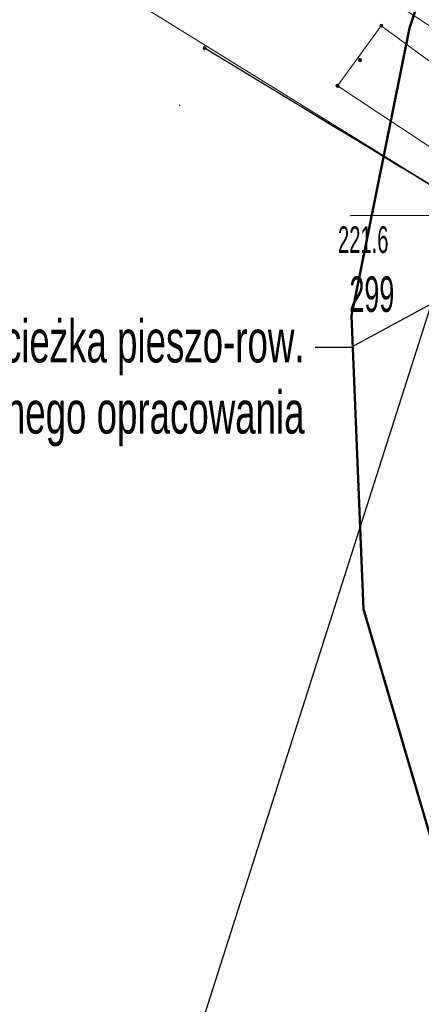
# Model space of a CAD drawing. Header units: metres. Extents: x 6599594 to 6600699, y 5687867 to 5691114.
# Tile 5 of 256: x 6599796 to 6599807, y 5688522 to 5688550. Entities that reach past the tile are written whole.
import ezdxf
from ezdxf import colors
from ezdxf.entities.mleader import LeaderData, LeaderLine
from ezdxf.enums import TextEntityAlignment as Align
from ezdxf.math import Vec2, Vec3

# ---------------------------------------------------------------- set-up
doc = ezdxf.new("R2010")
doc.units = ezdxf.units.M
doc.header["$MEASUREMENT"] = 0
for name, pattern in [('1', [0]), ('GUK', [2, 1.5, -0.5]), ('GUZ', [1, 0.5, -0.5]), ('L_0_06', [2, 1.5, -0.5]), ('UPT', [0])]:
    doc.linetypes.add(name, pattern=pattern)
doc.layers.get('0').update_dxf_attribs({"color": 253, "linetype": 'CONTINUOUS', "lineweight": 13})
for name, color, linetype, lineweight in [('_opis', 7, 'CONTINUOUS', 25), ('Dzialki', 130, '1', 30), ('Kontury', 252, 'GUK', 9), ('Numery_dzialek', 150, 'CONTINUOUS', 30), ('OT_Komunikacja', 7, 'CONTINUOUS', 0), ('pkt_sztuczny_i_naturalny', 7, 'CONTINUOUS', 5), ('Punkty', 7, 'CONTINUOUS', 9), ('UTTOC_T_2', 30, 'CONTINUOUS', 9), ('UTTPOM_L_0', 30, 'UPT', 9), ('Uzytki', 252, 'GUZ', 9), ('zakres', 1, 'CONTINUOUS', 50)]:
    doc.layers.add(name, color=color, linetype=linetype, lineweight=lineweight)
doc.styles.get("Standard").update_dxf_attribs({"font": 'ARIALN.TTF', "width": 0.75, "height": 1.2})

# ---------------------------------------------------------------- blocks, each defined once
blk = doc.blocks.new('L_0_02_2')
at = {"color": 0}
blk.add_point((0, 0), dxfattribs=at)
blk = doc.blocks.new('169')
at = {"linetype": 'Continuous', "lineweight": 13}
blk.add_hatch(color=0, dxfattribs=at).paths.add_polyline_path([(0, -0.091, 1), (0, 0.091, 1)])
at = {"color": 0, "linetype": 'Continuous', "lineweight": 13}
blk.add_circle((0, 0), 0.0906, dxfattribs=at)
blk = doc.blocks.new('_Dot')
at = {"color": 0, "linetype": 'ByBlock', "lineweight": -2}
blk.add_line((-0.5, 0), (-1, 0), dxfattribs=at)
at = {"color": 0, "linetype": 'ByBlock', "const_width": 0.5}
blk.add_lwpolyline([(-0.25, 0, 1), (0.25, 0, 1)], format="xyb", close=True, dxfattribs=at)

msp = doc.modelspace()

# ---------------------------------------------------------------- linework, layer by layer
for p in [(6599806.46, 5688549.67), (6599800.7, 5688549.11), (6599800.7, 5688549.11), (6599800, 5688547.5), (6599804.802, 5688544.4), (6599804.83, 5688541.58), (6599805.17, 5688533.33)]:
    msp.add_point(p)
at = {"layer": 'Dzialki', "linetype": 'CONTINUOUS'}
for p, q in [((6599807.96, 5688544.7), (6599800.7, 5688549.11)), ((6599593.92, 5687872.83), (6599807.96, 5688544.7))]:
    msp.add_line(p, q, dxfattribs=at)
at = {"layer": 'Kontury', "flags": 128}
msp.add_lwpolyline([(6599807.96, 5688544.7), (6599800.7, 5688549.11)], dxfattribs=at)
at = {"layer": 'OT_Komunikacja', "linetype": 'L_0_06', "flags": 128}
msp.add_lwpolyline([(6599830.381, 5688541.518), (6599832.43, 5688540.17), (6599834.033, 5688539.809), (6599835.899, 5688539.769), (6599838.229, 5688540.283), (6599839.801, 5688541.378), (6599840.957, 5688542.642), (6599841.946, 5688544.233), (6599842.981, 5688546.463), (6599844.54, 5688549.766), (6599847.802, 5688558.674), (6599859.216, 5688593.004), (6599869.316, 5688623.313), (6599880.054, 5688655.461), (6599887.112, 5688676.928), (6599898.514, 5688710.594), (6599908.271, 5688739.608), (6599919.396, 5688772.84), (6599928.325, 5688799.898), (6599938.811, 5688831.006), (6599950.421, 5688865.376), (6599958.497, 5688888.961), (6599970.528, 5688925.428), (6599978.861, 5688950.606), (6599989.609, 5688982.858), (6599998.618, 5689010.071), (6600012.734, 5689051.823), (6600018.489, 5689069.467), (6600021.036, 5689068.575), (6600023.247, 5689067.867), (6600017.518, 5689050.601), (6600003.368, 5689008.782), (6599994.356, 5688981.577), (6599983.462, 5688948.919), (6599975.108, 5688923.722), (6599962.816, 5688887.686), (6599954.794, 5688863.779), (6599943.493, 5688829.895), (6599932.87, 5688798.349), (6599924.066, 5688771.694), (6599912.638, 5688737.742), (6599903.06, 5688709.048), (6599891.75, 5688675.233), (6599884.693, 5688654.154), (6599873.725, 5688621.618), (6599863.845, 5688591.383), (6599852.386, 5688557.182), (6599849.157, 5688547.782), (6599847.243, 5688541.845), (6599846.552, 5688538.332), (6599846.448, 5688536.11), (6599846.752, 5688533.656), (6599847.53, 5688531.899), (6599849.014, 5688530.028), (6599851.005, 5688527.601), (6599864.999, 5688518.208), (6599870.235, 5688514.64), (6599868.13, 5688511.801), (6599866.941, 5688509.679), (6599847.255, 5688522.615), (6599839.453, 5688528.171), (6599826.779, 5688536.641), (6599806.085, 5688550.355), (6599808.095, 5688552.987), (6599809.805, 5688555.463)], close=True, dxfattribs=at)
at = {"layer": 'OT_Komunikacja', "linetype": 'Continuous', "flags": 128}
msp.add_lwpolyline([(6599804.437, 5688548.048), (6599805.666, 5688549.741), (6599810.684, 5688546.065), (6599809.722, 5688544.552)], close=True, dxfattribs=at)
at = {"layer": 'pkt_sztuczny_i_naturalny'}
for p in [(6599805.666, 5688549.741), (6599805.068, 5688548.774), (6599804.437, 5688548.048)]:
    msp.add_point(p, dxfattribs=at)
at = {"layer": 'Punkty'}
msp.add_circle((6599800.7, 5688549.11), 0.045, dxfattribs=at)
at = {"layer": 'UTTOC_T_2', "linetype": 'Continuous', "flags": 128}
msp.add_lwpolyline([(6599804.802, 5688544.4), (6599807.31, 5688544.4)], dxfattribs=at)
at = {"layer": 'UTTPOM_L_0', "linetype": 'Continuous', "flags": 128}
msp.add_lwpolyline([(6599777.1, 5688563.81), (6599807.48, 5688545)], dxfattribs=at)
at = {"layer": 'Uzytki', "flags": 128}
msp.add_lwpolyline([(6599807.96, 5688544.7), (6599800.7, 5688549.11)], dxfattribs=at)
at = {"layer": 'zakres', "flags": 128}
msp.add_lwpolyline([(6600098.38, 5689267.84), (6600064.24, 5689082.18), (6600063.61, 5689077.56), (6600062.17, 5689071.37), (6599879.05, 5688522.33), (6599876.29, 5688516.16), (6599871.35, 5688509.54), (6599864.97, 5688504.3), (6599857.53, 5688500.73), (6599849.44, 5688499.06), (6599841.19, 5688499.37), (6599833.26, 5688501.65), (6599826.1, 5688505.76), (6599818.42, 5688511.51), (6599811.64, 5688518.27), (6599807.49, 5688525.41), (6599805.17, 5688533.33), (6599804.83, 5688541.58), (6599806.46, 5688549.67), (6599985.74, 5689089.37), (6599986.53, 5689096.03), (6600055.68, 5689477.92)], dxfattribs=at)

# ---------------------------------------------------------------- block references
at = {"layer": 'Dzialki', "linetype": 'Continuous', "xscale": 0.5, "yscale": 0.5, "zscale": 0.5, "rotation": 328.72}
msp.add_blockref('L_0_02_2', (6599800.7, 5688549.11), dxfattribs=at)
at = {"layer": 'pkt_sztuczny_i_naturalny', "linetype": 'Continuous', "xscale": 0.5, "yscale": 0.5, "zscale": 0.5}
for p in [(6599805.666, 5688549.741), (6599805.068, 5688548.774), (6599804.437, 5688548.048)]:
    msp.add_blockref('169', p, dxfattribs=at)

# ---------------------------------------------------------------- texts
at = {"layer": 'Numery_dzialek', "width": 0.66}
msp.add_text('299', height=1, dxfattribs=at).set_placement((6599804.77, 5688542.69), align=Align.TOP_LEFT)
at = {"layer": 'UTTOC_T_2', "width": 0.66}
msp.add_text('221.6', height=0.75, dxfattribs=at).set_placement((6599804.449, 5688544.1), align=Align.TOP_LEFT)

# ---------------------------------------------------------------- leaders
at = {"layer": '_opis'}
ml = msp.add_multileader_mtext('Standard', dxfattribs=at)
ml.set_content('proj. ścieżka pieszo-row.\\Pwg odrębnego opracowania', color=256)
ml.set_leader_properties()
ml.set_arrow_properties(name='DOT')
ml.build(insert=Vec2(0, 0))
ml.multileader.update_dxf_attribs({"dogleg_length": 1, "arrow_head_size": 0.3})
ctx = ml.context
ctx.base_point, ctx.char_height, ctx.arrow_head_size, ctx.landing_gap_size, ctx.plane_origin = Vec3(6599790.589, 5688540.694), 1.2, 0.3, 0.3, Vec3(6599802.058, 5688519.845)
ctx.text_align_type = 2
notes = []
notes.append((ctx, [(1, (1, 1, 0), (6599804.809, 5688540.694), (-1, 0), 1, [(0, [(6599820.969, 5688549.457)], 0, [])])]))
ctx.mtext.insert, ctx.mtext.rotation, ctx.mtext.alignment, ctx.mtext.flow_direction = Vec3(6599803.509, 5688541.47), -4.415683, 3, 5
ml = msp.add_multileader_mtext('Standard', dxfattribs=at)
ml.set_content('Koniec rozbudowy drogi gminnej\\Pkm 2+373,63', color=256)
ml.set_leader_properties()
ml.set_arrow_properties(name='DOT')
ml.build(insert=Vec2(0, 0))
ml.multileader.update_dxf_attribs({"dogleg_length": 1, "arrow_head_size": 0.3})
ctx = ml.context
ctx.base_point, ctx.char_height, ctx.arrow_head_size, ctx.landing_gap_size, ctx.plane_origin = Vec3(6599810.181, 5688528.015), 1.2, 0.3, 0.3, Vec3(6599812.711, 5688511.835)
ctx.text_align_type = 2
notes.append((ctx, [(1, (1, 1, 0), (6599826.532, 5688528.015), (-1, 0), 1, [(0, [(6599841.95, 5688533.911)], 0, [])])]))
ctx.mtext.insert, ctx.mtext.rotation, ctx.mtext.alignment, ctx.mtext.flow_direction = Vec3(6599825.232, 5688528.733), -4.415683, 3, 5
for ctx, leaders in notes:
    for number, flags, end, landing, length, lines in leaders:
        leader = LeaderData()
        leader.index, (leader.has_last_leader_line, leader.has_dogleg_vector, leader.attachment_direction) = number, flags
        leader.last_leader_point, leader.dogleg_vector, leader.dogleg_length = Vec3(end), Vec3(landing), length
        for number, points, colour, breaks in lines:
            line = LeaderLine()
            line.index, line.vertices, line.color, line.breaks = number, Vec3.list(points), colors.encode_raw_color(colour), breaks
            leader.lines.append(line)
        ctx.leaders.append(leader)

doc.saveas('drawing.dxf')
